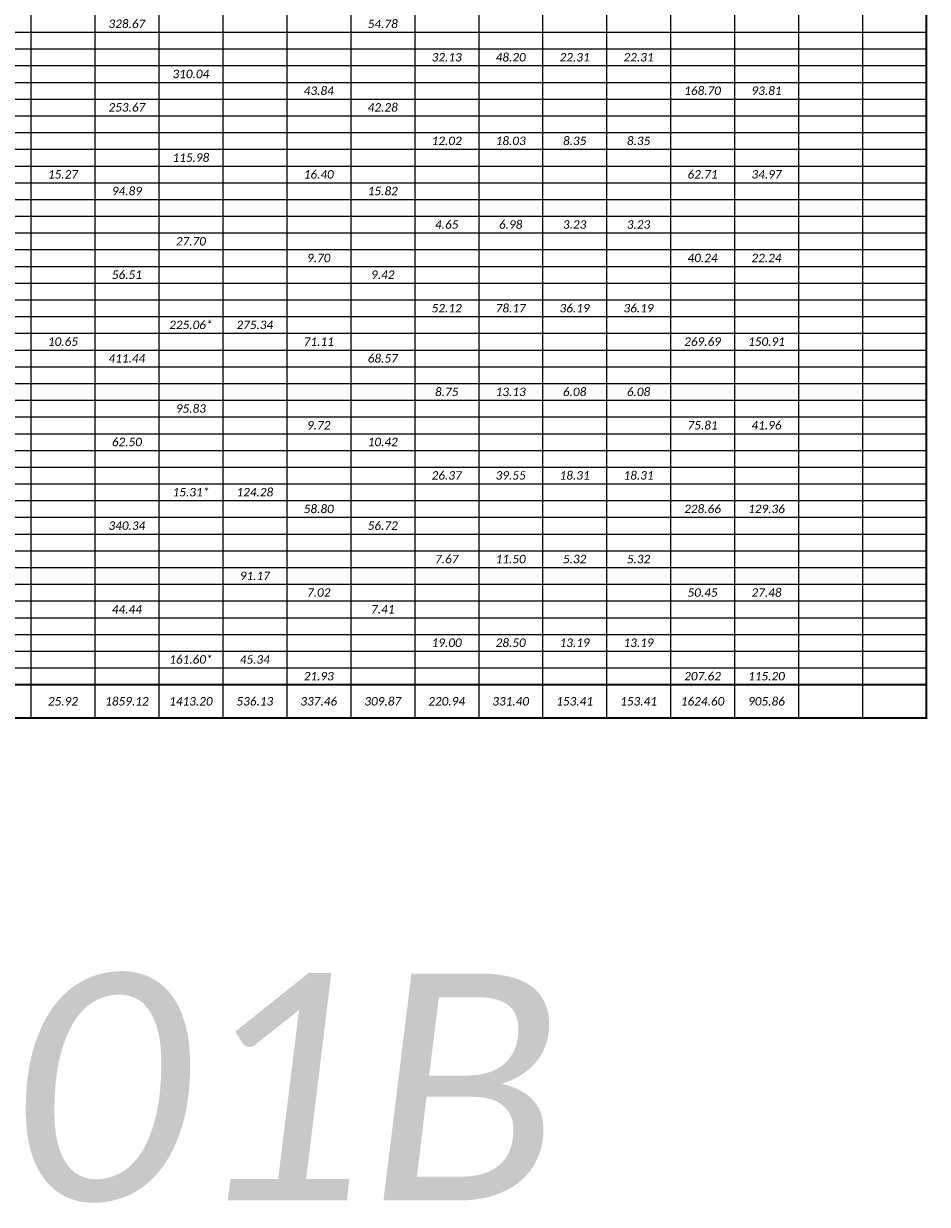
# Model space of a CAD drawing. Extents: x 104 to 476, y -41 to 50.
# Tile 8 of 22: x 188 to 203, y -7 to 12. Entities that reach past the tile are written whole.
import ezdxf

# ---------------------------------------------------------------- set-up
doc = ezdxf.new("R2010")
doc.units = 21
doc.header["$MEASUREMENT"] = 0
doc.layers.add('0_Mview', color=7, linetype='Continuous', plot=False)
doc.layers.add('SH_Data', color=7, linetype='Continuous')
doc.layers.add('SH_Text', color=7, linetype='Continuous')
doc.styles.add('P_Slanted_Normal', font='calibrii.ttf', dxfattribs={"height": 0.14})

# ---------------------------------------------------------------- blocks, each defined once
blk = doc.blocks.new('*A1024')
at = {"layer": 'SH_Data', "linetype": 'Continuous', "ltscale": 0.13014, "const_width": 0.0325}
blk.add_lwpolyline([(30.502, 0), (0, 0), (0, -21.001), (30.502, -21.001)], close=True, dxfattribs=at)
at = {"layer": 'SH_Data', "linetype": 'Continuous', "ltscale": 0.13014}
for points in [[(15.698, 0), (15.698, -21.001)], [(16.756, 0), (16.756, -21.001)], [(17.813, 0), (17.813, -21.001)], [(18.87, 0), (18.87, -21.001)], [(19.928, 0), (19.928, -21.001)], [(20.985, 0), (20.985, -21.001)], [(22.042, 0), (22.042, -21.001)], [(23.1, 0), (23.1, -21.001)], [(24.157, 0), (24.157, -21.001)], [(25.215, 0), (25.215, -21.001)], [(26.272, 0), (26.272, -21.001)], [(27.329, 0), (27.329, -21.001)], [(28.387, 0), (28.387, -21.001)], [(29.444, 0), (29.444, -21.001)], [(0, -9.663), (30.502, -9.663)], [(0, -9.939), (30.502, -9.939)], [(0, -10.216), (30.502, -10.216)], [(0, -10.493), (30.502, -10.493)], [(0, -10.769), (30.502, -10.769)], [(0, -11.046), (30.502, -11.046)], [(0, -11.322), (30.502, -11.322)], [(0, -11.599), (30.502, -11.599)], [(0, -11.875), (30.502, -11.875)], [(0, -12.152), (30.502, -12.152)], [(0, -12.428), (30.502, -12.428)], [(0, -12.705), (30.502, -12.705)], [(0, -12.981), (30.502, -12.981)], [(0, -13.258), (30.502, -13.258)], [(0, -13.535), (30.502, -13.535)], [(0, -13.811), (30.502, -13.811)], [(0, -14.088), (30.502, -14.088)], [(0, -14.364), (30.502, -14.364)], [(0, -14.641), (30.502, -14.641)], [(0, -14.917), (30.502, -14.917)], [(0, -15.194), (30.502, -15.194)], [(0, -15.47), (30.502, -15.47)], [(0, -15.747), (30.502, -15.747)], [(0, -16.023), (30.502, -16.023)], [(0, -16.3), (30.502, -16.3)], [(0, -16.577), (30.502, -16.577)], [(0, -16.853), (30.502, -16.853)], [(0, -17.13), (30.502, -17.13)], [(0, -17.406), (30.502, -17.406)], [(0, -17.683), (30.502, -17.683)], [(0, -17.959), (30.502, -17.959)], [(0, -18.236), (30.502, -18.236)], [(0, -18.512), (30.502, -18.512)], [(0, -18.789), (30.502, -18.789)], [(0, -19.066), (30.502, -19.066)], [(0, -19.342), (30.502, -19.342)], [(0, -19.619), (30.502, -19.619)], [(0, -19.895), (30.502, -19.895)], [(0, -20.172), (30.502, -20.172)]]:
    blk.add_lwpolyline(points, dxfattribs=at)
at = {"layer": 'SH_Data', "linetype": 'Continuous', "ltscale": 0.13014, "const_width": 0.0325}
blk.add_lwpolyline([(0, -20.448), (30.502, -20.448)], dxfattribs=at)
at = {"layer": 'SH_Text', "char_height": 0.14, "attachment_point": 5, "style": 'P_Slanted_Normal'}
for s, insert in [('328.67', (17.284, -9.525)), ('54.78', (21.514, -9.525)), ('32.13', (22.571, -10.078)), ('48.20', (23.629, -10.078)), ('22.31', (24.686, -10.078)), ('22.31', (25.743, -10.078)), ('310.04', (18.342, -10.354)), ('43.84', (20.456, -10.631)), ('168.70', (26.801, -10.631)), ('93.81', (27.858, -10.631)), ('253.67', (17.284, -10.907)), ('42.28', (21.514, -10.907)), ('12.02', (22.571, -11.46)), ('18.03', (23.629, -11.46)), ('8.35', (24.686, -11.46)), ('8.35', (25.743, -11.46)), ('115.98', (18.342, -11.737)), ('15.27', (16.227, -12.014)), ('16.40', (20.456, -12.014)), ('62.71', (26.801, -12.014)), ('34.97', (27.858, -12.014)), ('94.89', (17.284, -12.29)), ('15.82', (21.514, -12.29)), ('4.65', (22.571, -12.843)), ('6.98', (23.629, -12.843)), ('3.23', (24.686, -12.843)), ('3.23', (25.743, -12.843)), ('27.70', (18.342, -13.12)), ('9.70', (20.456, -13.396)), ('40.24', (26.801, -13.396)), ('22.24', (27.858, -13.396)), ('56.51', (17.284, -13.673)), ('9.42', (21.514, -13.673)), ('52.12', (22.571, -14.226)), ('78.17', (23.629, -14.226)), ('36.19', (24.686, -14.226)), ('36.19', (25.743, -14.226)), ('225.06*', (18.342, -14.502)), ('275.34', (19.399, -14.502)), ('10.65', (16.227, -14.779)), ('71.11', (20.456, -14.779)), ('269.69', (26.801, -14.779)), ('150.91', (27.858, -14.779)), ('411.44', (17.284, -15.056)), ('68.57', (21.514, -15.056)), ('8.75', (22.571, -15.609)), ('13.13', (23.629, -15.609)), ('6.08', (24.686, -15.609)), ('6.08', (25.743, -15.609)), ('95.83', (18.342, -15.885)), ('9.72', (20.456, -16.162)), ('75.81', (26.801, -16.162)), ('41.96', (27.858, -16.162)), ('62.50', (17.284, -16.438)), ('10.42', (21.514, -16.438)), ('26.37', (22.571, -16.991)), ('39.55', (23.629, -16.991)), ('18.31', (24.686, -16.991)), ('18.31', (25.743, -16.991)), ('15.31*', (18.342, -17.268)), ('124.28', (19.399, -17.268)), ('58.80', (20.456, -17.544)), ('228.66', (26.801, -17.544)), ('129.36', (27.858, -17.544)), ('340.34', (17.284, -17.821)), ('56.72', (21.514, -17.821)), ('7.67', (22.571, -18.374)), ('11.50', (23.629, -18.374)), ('5.32', (24.686, -18.374)), ('5.32', (25.743, -18.374)), ('91.17', (19.399, -18.651)), ('7.02', (20.456, -18.927)), ('50.45', (26.801, -18.927)), ('27.48', (27.858, -18.927)), ('44.44', (17.284, -19.204)), ('7.41', (21.514, -19.204)), ('19.00', (22.571, -19.757)), ('28.50', (23.629, -19.757)), ('13.19', (24.686, -19.757)), ('13.19', (25.743, -19.757)), ('161.60*', (18.342, -20.033)), ('45.34', (19.399, -20.033)), ('21.93', (20.456, -20.31)), ('207.62', (26.801, -20.31)), ('115.20', (27.858, -20.31)), ('25.92', (16.227, -20.725)), ('1859.12', (17.284, -20.725)), ('1413.20', (18.342, -20.725)), ('536.13', (19.399, -20.725)), ('337.46', (20.456, -20.725)), ('309.87', (21.514, -20.725)), ('220.94', (22.571, -20.725)), ('331.40', (23.629, -20.725)), ('153.41', (24.686, -20.725)), ('153.41', (25.743, -20.725)), ('1624.60', (26.801, -20.725)), ('905.86', (27.858, -20.725))]:
    blk.add_mtext(s, dxfattribs=dict(at, insert=insert))

msp = doc.modelspace()

# ---------------------------------------------------------------- linework, layer by layer
at = {"layer": '0_Mview', "color": 1}
msp.add_lwpolyline([(172.573, 21.641), (203.073, 21.641), (203.073, 0.641), (172.573, 0.641)], close=True, dxfattribs=at)

# ---------------------------------------------------------------- block references
at = {"layer": 'SH_Data', "color": 1}
msp.add_blockref('*A1024', (172.573, 21.641), dxfattribs=at)

# ---------------------------------------------------------------- texts
at = {"layer": '0_Mview', "color": 1, "insert": (187.823, -3.584), "char_height": 3.75, "width": 12.44118, "attachment_point": 2, "style": 'P_Slanted_Normal'}
msp.add_mtext('GS001B', dxfattribs=at)

doc.saveas('drawing.dxf')
